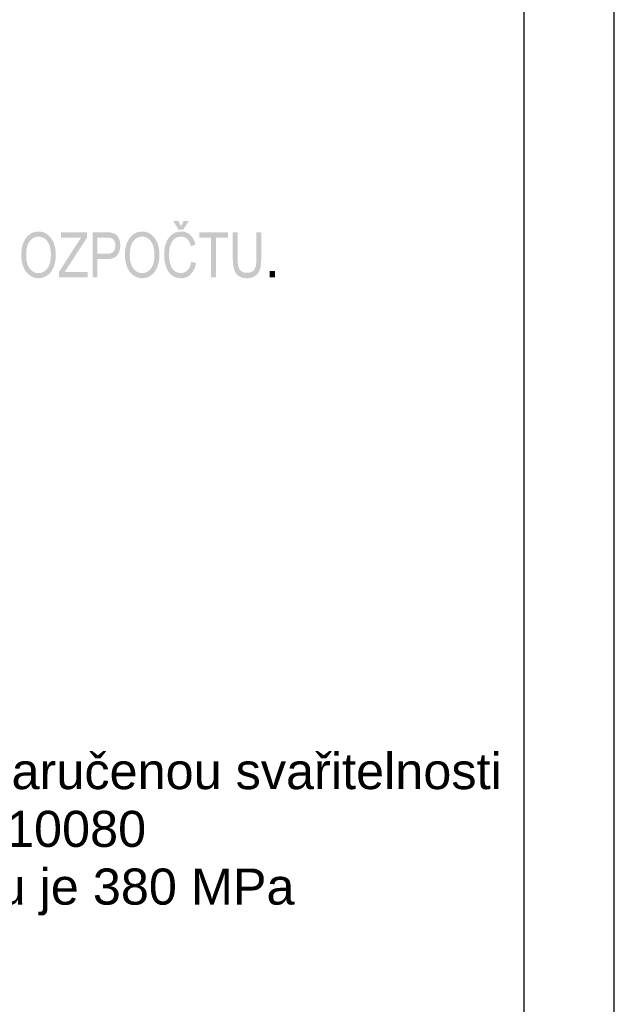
# Model space of a CAD drawing. Header units: millimetres. Extents: x 0 to 78750, y 0 to 63000.
# Tile 54 of 69: x 76278 to 78750, y 8497 to 12591. Entities that reach past the tile are written whole.
import ezdxf
from ezdxf.enums import TextEntityAlignment as Align

# ---------------------------------------------------------------- set-up
doc = ezdxf.new("R2010")
doc.units = ezdxf.units.MM
doc.header["$LTSCALE"] = 1000
doc.layers.add('AM_Testi', color=2, linetype='Continuous', lineweight=35)
doc.layers.add('Stěna', color=7, linetype='Continuous', lineweight=35)
doc.layers.add('Text obecně', color=7, linetype='Continuous')
doc.styles.add('ARIAL', font='arial.ttf')

msp = doc.modelspace()

# ---------------------------------------------------------------- hatches: boundary and pattern name
at = {"layer": 'Text obecně', "linetype": 'Continuous', "lineweight": -3, "transparency": 33554687}
h = msp.add_hatch(color=7, dxfattribs=at)
h.paths.add_polyline_path([(76991.1, 11584.9), (77011, 11578.6), (77010.2, 11574.8), (77009.3, 11571.2), (77008.3, 11567.6), (77007.2, 11564.2), (77006.1, 11560.9), (77004.9, 11557.7), (77003.6, 11554.6), (77002.2, 11551.7), (77000.8, 11548.8), (76999.3, 11546.1), (76997.7, 11543.4), (76996, 11540.9), (76994.3, 11538.5), (76992.4, 11536.2), (76990.5, 11534), (76988.5, 11532), (76986.5, 11530), (76984.4, 11528.2), (76982.2, 11526.5), (76980, 11524.9), (76977.7, 11523.4), (76975.3, 11522.2), (76973, 11520.9), (76970.5, 11519.9), (76968, 11518.9), (76965.4, 11518.2), (76962.8, 11517.4), (76960.1, 11516.9), (76957.4, 11516.4), (76954.6, 11516.2), (76951.8, 11515.9), (76948.9, 11515.9), (76945.8, 11515.9), (76942.9, 11516.1), (76940.1, 11516.3), (76937.3, 11516.7), (76934.6, 11517.1), (76931.9, 11517.7), (76929.3, 11518.2), (76926.9, 11519), (76924.4, 11519.8), (76922.1, 11520.7), (76919.8, 11521.7), (76917.6, 11522.9), (76915.4, 11524), (76913.4, 11525.4), (76911.3, 11526.7), (76909.4, 11528.3), (76907.5, 11529.8), (76905.7, 11531.5), (76903.9, 11533.2), (76902.3, 11535.1), (76900.6, 11537), (76899, 11539.1), (76897.5, 11541.1), (76896, 11543.4), (76894.6, 11545.6), (76893.3, 11548), (76891.9, 11550.4), (76890.7, 11553), (76889.5, 11555.6), (76888.4, 11558.3), (76887.3, 11561.1), (76886.3, 11564), (76885.3, 11566.9), (76884.4, 11569.9), (76883.6, 11572.9), (76882.8, 11575.9), (76882.1, 11579), (76881.5, 11582.1), (76880.8, 11585.1), (76880.3, 11588.3), (76879.8, 11591.4), (76879.5, 11594.6), (76879.1, 11597.8), (76878.8, 11601.1), (76878.6, 11604.3), (76878.5, 11607.6), (76878.4, 11610.9), (76878.4, 11614.3), (76878.4, 11617.9), (76878.5, 11621.5), (76878.6, 11625), (76878.9, 11628.5), (76879.2, 11631.9), (76879.6, 11635.2), (76880, 11638.5), (76880.6, 11641.7), (76881.2, 11644.9), (76881.9, 11648), (76882.6, 11651.1), (76883.4, 11654), (76884.2, 11657), (76885.2, 11659.8), (76886.2, 11662.7), (76887.3, 11665.4), (76888.4, 11668.1), (76889.7, 11670.7), (76890.9, 11673.2), (76892.3, 11675.6), (76893.6, 11678), (76895.1, 11680.3), (76896.6, 11682.5), (76898.2, 11684.6), (76899.8, 11686.7), (76901.5, 11688.6), (76903.2, 11690.5), (76905, 11692.2), (76906.8, 11694), (76908.8, 11695.5), (76910.7, 11697.1), (76912.8, 11698.5), (76914.9, 11699.9), (76917, 11701.2), (76919.1, 11702.4), (76921.3, 11703.5), (76923.4, 11704.5), (76925.7, 11705.4), (76927.9, 11706.3), (76930.2, 11707), (76932.4, 11707.7), (76934.8, 11708.3), (76937.1, 11708.8), (76939.5, 11709.1), (76941.9, 11709.5), (76944.3, 11709.7), (76946.7, 11709.8), (76949.2, 11709.8), (76952, 11709.8), (76954.7, 11709.6), (76957.4, 11709.4), (76960, 11708.9), (76962.6, 11708.5), (76965.1, 11707.8), (76967.6, 11707.2), (76969.9, 11706.3), (76972.3, 11705.4), (76974.5, 11704.2), (76976.8, 11703.1), (76978.9, 11701.8), (76981.1, 11700.4), (76983.1, 11698.9), (76985.2, 11697.3), (76987.1, 11695.5), (76989, 11693.7), (76990.8, 11691.7), (76992.5, 11689.8), (76994.2, 11687.6), (76995.8, 11685.5), (76997.3, 11683.1), (76998.8, 11680.8), (77000.1, 11678.3), (77001.4, 11675.7), (77002.6, 11673), (77003.8, 11670.3), (77004.9, 11667.5), (77005.9, 11664.6), (77006.8, 11661.5), (77007.7, 11658.4), (77008.5, 11655.2), (76988.9, 11649.4), (76988.3, 11652), (76987.5, 11654.4), (76986.8, 11656.8), (76986, 11659), (76985.2, 11661.2), (76984.3, 11663.2), (76983.5, 11665.2), (76982.5, 11667.1), (76981.6, 11669), (76980.5, 11670.7), (76979.5, 11672.4), (76978.4, 11673.9), (76977.3, 11675.4), (76976.2, 11676.7), (76975, 11678.1), (76973.8, 11679.2), (76972.5, 11680.4), (76971.2, 11681.4), (76969.9, 11682.4), (76968.5, 11683.3), (76967.1, 11684.2), (76965.6, 11684.9), (76964.1, 11685.6), (76962.6, 11686.2), (76961, 11686.8), (76959.3, 11687.2), (76957.7, 11687.7), (76956, 11688), (76954.3, 11688.3), (76952.5, 11688.4), (76950.7, 11688.6), (76948.8, 11688.6), (76946.6, 11688.6), (76944.5, 11688.4), (76942.5, 11688.2), (76940.5, 11687.9), (76938.5, 11687.6), (76936.6, 11687.1), (76934.7, 11686.6), (76932.9, 11686), (76931.1, 11685.3), (76929.4, 11684.5), (76927.7, 11683.7), (76926, 11682.7), (76924.4, 11681.8), (76922.9, 11680.6), (76921.3, 11679.5), (76919.9, 11678.2), (76918.4, 11676.9), (76917.1, 11675.5), (76915.7, 11674.1), (76914.5, 11672.6), (76913.2, 11671.1), (76912.1, 11669.4), (76911, 11667.8), (76910, 11666.1), (76908.9, 11664.3), (76908, 11662.5), (76907.1, 11660.6), (76906.3, 11658.7), (76905.5, 11656.7), (76904.8, 11654.6), (76904.1, 11652.6), (76903.5, 11650.4), (76902.4, 11646), (76901.5, 11641.6), (76900.6, 11637.2), (76900, 11632.7), (76899.4, 11628.2), (76899.1, 11623.6), (76898.8, 11619), (76898.8, 11614.4), (76898.8, 11611.4), (76898.9, 11608.5), (76899, 11605.6), (76899.2, 11602.8), (76899.3, 11600), (76899.6, 11597.3), (76899.9, 11594.6), (76900.2, 11592), (76900.6, 11589.4), (76901, 11586.9), (76901.4, 11584.4), (76902, 11582), (76902.5, 11579.6), (76903.1, 11577.2), (76903.7, 11574.9), (76904.4, 11572.7), (76905.1, 11570.5), (76905.9, 11568.4), (76906.7, 11566.3), (76907.6, 11564.3), (76908.5, 11562.4), (76909.4, 11560.6), (76910.4, 11558.8), (76911.5, 11557.1), (76912.6, 11555.4), (76913.8, 11553.9), (76915, 11552.4), (76916.2, 11551), (76917.5, 11549.6), (76918.9, 11548.4), (76920.3, 11547.1), (76921.7, 11546), (76923.2, 11544.9), (76924.7, 11544), (76926.2, 11543), (76927.7, 11542.2), (76929.3, 11541.3), (76930.8, 11540.7), (76932.4, 11540), (76934, 11539.4), (76935.6, 11538.9), (76937.2, 11538.5), (76938.8, 11538), (76940.5, 11537.8), (76942.1, 11537.5), (76943.8, 11537.3), (76945.5, 11537.2), (76947.2, 11537.2), (76949.3, 11537.2), (76951.3, 11537.4), (76953.3, 11537.6), (76955.2, 11538), (76957.1, 11538.3), (76959, 11538.9), (76960.8, 11539.5), (76962.6, 11540.2), (76964.4, 11541), (76966, 11541.9), (76967.7, 11542.8), (76969.3, 11544), (76970.9, 11545.1), (76972.5, 11546.4), (76974, 11547.7), (76975.4, 11549.2), (76976.9, 11550.7), (76978.2, 11552.4), (76979.5, 11554.1), (76980.7, 11556), (76982, 11557.8), (76983.1, 11559.9), (76984.2, 11561.9), (76985.1, 11564.1), (76986.1, 11566.4), (76987, 11568.8), (76987.8, 11571.2), (76988.6, 11573.8), (76989.3, 11576.4), (76989.9, 11579.2), (76990.6, 11581.9)], flags=16)
h.paths.add_polyline_path([(76948.6, 11732.1), (76959.8, 11754), (76980.7, 11754), (76957.7, 11718.1), (76938, 11718.1), (76916.1, 11754), (76937.1, 11754)], flags=16)
h = msp.add_hatch(color=7, dxfattribs=at)
h.paths.add_polyline_path([(76284.2, 11610.4), (76284.2, 11616.2), (76284.5, 11621.7), (76284.8, 11627.3), (76285.4, 11632.5), (76286.1, 11637.7), (76287, 11642.5), (76288, 11647.4), (76289.2, 11652), (76290.5, 11656.5), (76292, 11660.8), (76293.6, 11665), (76295.5, 11669), (76297.3, 11672.9), (76299.5, 11676.5), (76301.7, 11680.2), (76304.3, 11683.4), (76306.8, 11686.7), (76309.4, 11689.6), (76312.1, 11692.5), (76315, 11695), (76317.9, 11697.5), (76320.9, 11699.5), (76324, 11701.6), (76327.2, 11703.2), (76330.5, 11704.9), (76333.9, 11706.1), (76337.3, 11707.4), (76340.9, 11708.2), (76344.5, 11709), (76348.3, 11709.4), (76352.1, 11709.8), (76356, 11709.8), (76358.6, 11709.8), (76361.2, 11709.7), (76363.7, 11709.5), (76366.2, 11709.1), (76368.6, 11708.7), (76371, 11708.1), (76373.4, 11707.5), (76375.8, 11706.7), (76378.1, 11706), (76380.4, 11705), (76382.7, 11704), (76384.9, 11702.9), (76387.1, 11701.7), (76389.3, 11700.4), (76391.4, 11699), (76393.5, 11697.4), (76395.6, 11695.9), (76397.5, 11694.2), (76399.5, 11692.5), (76401.3, 11690.6), (76403.2, 11688.8), (76404.9, 11686.8), (76406.6, 11684.8), (76408.2, 11682.6), (76409.8, 11680.4), (76411.2, 11678.1), (76412.7, 11675.8), (76414.1, 11673.3), (76415.4, 11670.9), (76416.6, 11668.3), (76417.8, 11665.6), (76418.9, 11662.9), (76420, 11660.1), (76421, 11657.2), (76421.9, 11654.4), (76422.7, 11651.4), (76423.6, 11648.4), (76424.3, 11645.4), (76424.9, 11642.3), (76425.5, 11639.2), (76426, 11636.1), (76426.4, 11632.8), (76426.8, 11629.6), (76427.1, 11626.3), (76427.4, 11622.9), (76427.5, 11619.5), (76427.7, 11616.1), (76427.7, 11612.6), (76427.7, 11609), (76427.5, 11605.5), (76427.4, 11602.1), (76427.1, 11598.7), (76426.8, 11595.3), (76426.4, 11592), (76425.9, 11588.7), (76425.4, 11585.6), (76424.8, 11582.4), (76424.1, 11579.3), (76423.4, 11576.2), (76422.5, 11573.2), (76421.6, 11570.2), (76420.6, 11567.3), (76419.6, 11564.4), (76418.5, 11561.6), (76417.3, 11558.7), (76416, 11556.1), (76414.8, 11553.5), (76413.4, 11551), (76412, 11548.5), (76410.5, 11546.2), (76409, 11543.9), (76407.3, 11541.8), (76405.7, 11539.7), (76404, 11537.7), (76402.2, 11535.7), (76400.3, 11534), (76398.5, 11532.2), (76396.5, 11530.5), (76394.5, 11528.9), (76392.4, 11527.5), (76390.3, 11526), (76388.1, 11524.8), (76385.9, 11523.5), (76383.8, 11522.4), (76381.6, 11521.3), (76379.3, 11520.4), (76377.1, 11519.5), (76374.8, 11518.8), (76372.5, 11518.1), (76370.2, 11517.5), (76367.9, 11517), (76365.5, 11516.6), (76363.2, 11516.3), (76360.8, 11516.1), (76358.4, 11515.9), (76355.9, 11515.9), (76353.3, 11515.9), (76350.7, 11516.1), (76348.1, 11516.3), (76345.6, 11516.7), (76343.1, 11517.1), (76340.7, 11517.7), (76338.2, 11518.3), (76335.9, 11519.1), (76333.5, 11519.9), (76331.2, 11520.9), (76328.9, 11521.9), (76326.7, 11523.1), (76324.5, 11524.3), (76322.3, 11525.7), (76320.1, 11527.1), (76318.1, 11528.7), (76316, 11530.3), (76314, 11532), (76312.1, 11533.8), (76310.2, 11535.7), (76308.4, 11537.6), (76306.7, 11539.6), (76305, 11541.6), (76303.4, 11543.8), (76301.8, 11546), (76300.4, 11548.3), (76298.9, 11550.6), (76297.6, 11553.1), (76296.3, 11555.6), (76295.1, 11558.2), (76293.9, 11560.8), (76292.8, 11563.6), (76291.7, 11566.4), (76290.8, 11569.2), (76289.8, 11572), (76289, 11574.8), (76288.2, 11577.7), (76287.5, 11580.5), (76286.9, 11583.4), (76286.3, 11586.4), (76285.8, 11589.3), (76285.4, 11592.2), (76285, 11595.2), (76284.7, 11598.2), (76284.5, 11601.2), (76284.3, 11604.3), (76284.2, 11607.3)], flags=16)
h.paths.add_polyline_path([(76304.7, 11610.1), (76304.7, 11605.8), (76304.9, 11601.8), (76305.1, 11597.8), (76305.6, 11594), (76306, 11590.2), (76306.7, 11586.7), (76307.4, 11583.1), (76308.3, 11579.8), (76309.2, 11576.5), (76310.4, 11573.3), (76311.5, 11570.2), (76312.9, 11567.3), (76314.2, 11564.5), (76315.8, 11561.8), (76317.4, 11559.1), (76319.2, 11556.7), (76321.1, 11554.3), (76323, 11552.1), (76324.9, 11550), (76327, 11548.2), (76329, 11546.3), (76331.2, 11544.8), (76333.4, 11543.3), (76335.7, 11542.1), (76338, 11540.9), (76340.4, 11539.9), (76342.8, 11539), (76345.3, 11538.4), (76347.8, 11537.8), (76350.4, 11537.5), (76353.1, 11537.2), (76355.8, 11537.2), (76358.6, 11537.2), (76361.3, 11537.5), (76364, 11537.8), (76366.5, 11538.4), (76369.1, 11539.1), (76371.5, 11540), (76374, 11540.9), (76376.3, 11542.1), (76378.6, 11543.4), (76380.7, 11544.9), (76382.9, 11546.4), (76385, 11548.3), (76387, 11550.1), (76389, 11552.3), (76390.9, 11554.4), (76392.7, 11556.9), (76394.5, 11559.4), (76396.1, 11562.1), (76397.7, 11564.8), (76399.1, 11567.8), (76400.4, 11570.7), (76401.6, 11574), (76402.7, 11577.2), (76403.6, 11580.7), (76404.5, 11584.2), (76405.2, 11587.9), (76405.8, 11591.7), (76406.3, 11595.7), (76406.8, 11599.7), (76407, 11604), (76407.2, 11608.2), (76407.2, 11612.8), (76407.2, 11615.6), (76407.1, 11618.4), (76407, 11621.2), (76406.8, 11623.8), (76406.6, 11626.5), (76406.3, 11629.1), (76406, 11631.7), (76405.7, 11634.2), (76405.3, 11636.7), (76404.8, 11639.1), (76404.3, 11641.5), (76403.7, 11643.8), (76403.1, 11646.1), (76402.5, 11648.3), (76401.8, 11650.6), (76401, 11652.7), (76400.2, 11654.8), (76399.4, 11656.8), (76398.5, 11658.9), (76397.6, 11660.8), (76396.6, 11662.6), (76395.6, 11664.4), (76394.5, 11666.2), (76393.4, 11667.8), (76392.3, 11669.5), (76391, 11671), (76389.8, 11672.6), (76388.5, 11674), (76387.2, 11675.4), (76385.8, 11676.7), (76384.4, 11678), (76382.9, 11679.2), (76381.4, 11680.3), (76379.9, 11681.4), (76378.3, 11682.4), (76376.8, 11683.3), (76375.2, 11684.1), (76373.5, 11684.9), (76371.9, 11685.6), (76370.2, 11686.2), (76368.6, 11686.8), (76366.9, 11687.2), (76365.1, 11687.7), (76363.4, 11688), (76361.6, 11688.3), (76359.8, 11688.4), (76358, 11688.6), (76356.1, 11688.6), (76353.5, 11688.6), (76351, 11688.3), (76348.4, 11688), (76346, 11687.4), (76343.5, 11686.9), (76341.1, 11686), (76338.8, 11685.2), (76336.5, 11684), (76334.3, 11682.9), (76332.1, 11681.5), (76329.9, 11680.1), (76327.8, 11678.4), (76325.7, 11676.7), (76323.7, 11674.7), (76321.7, 11672.7), (76319.9, 11670.5), (76318, 11668.2), (76316.3, 11665.6), (76314.6, 11662.9), (76313.2, 11659.9), (76311.8, 11656.9), (76310.6, 11653.5), (76309.4, 11650.1), (76308.5, 11646.3), (76307.5, 11642.5), (76306.8, 11638.4), (76306.1, 11634.2), (76305.6, 11629.7), (76305.1, 11625.2), (76304.9, 11620.3), (76304.7, 11615.4)])
h = msp.add_hatch(color=7, dxfattribs=at)
h.paths.add_polyline_path([(76715.1, 11610.4), (76715.1, 11616.2), (76715.4, 11621.7), (76715.7, 11627.3), (76716.3, 11632.5), (76717, 11637.7), (76717.9, 11642.5), (76718.9, 11647.4), (76720.1, 11652), (76721.4, 11656.5), (76722.9, 11660.8), (76724.5, 11665), (76726.4, 11669), (76728.3, 11672.9), (76730.5, 11676.5), (76732.6, 11680.2), (76735.2, 11683.4), (76737.7, 11686.7), (76740.4, 11689.6), (76743, 11692.5), (76745.9, 11695), (76748.8, 11697.5), (76751.8, 11699.5), (76754.9, 11701.6), (76758.1, 11703.2), (76761.4, 11704.9), (76764.8, 11706.1), (76768.2, 11707.4), (76771.8, 11708.2), (76775.4, 11709), (76779.2, 11709.4), (76783, 11709.8), (76786.9, 11709.8), (76789.5, 11709.8), (76792.1, 11709.7), (76794.6, 11709.5), (76797.1, 11709.1), (76799.5, 11708.7), (76801.9, 11708.1), (76804.3, 11707.5), (76806.7, 11706.7), (76809, 11706), (76811.3, 11705), (76813.6, 11704), (76815.8, 11702.9), (76818, 11701.7), (76820.2, 11700.4), (76822.3, 11699), (76824.4, 11697.4), (76826.5, 11695.9), (76828.4, 11694.2), (76830.4, 11692.5), (76832.2, 11690.6), (76834.1, 11688.8), (76835.8, 11686.8), (76837.5, 11684.8), (76839.1, 11682.6), (76840.7, 11680.4), (76842.1, 11678.1), (76843.6, 11675.8), (76845, 11673.3), (76846.3, 11670.9), (76847.5, 11668.3), (76848.7, 11665.6), (76849.8, 11662.9), (76850.9, 11660.1), (76851.9, 11657.2), (76852.8, 11654.4), (76853.7, 11651.4), (76854.5, 11648.4), (76855.2, 11645.4), (76855.8, 11642.3), (76856.4, 11639.2), (76856.9, 11636.1), (76857.3, 11632.8), (76857.8, 11629.6), (76858, 11626.3), (76858.3, 11622.9), (76858.4, 11619.5), (76858.6, 11616.1), (76858.6, 11612.6), (76858.6, 11609), (76858.4, 11605.5), (76858.3, 11602.1), (76858, 11598.7), (76857.7, 11595.3), (76857.3, 11592), (76856.9, 11588.7), (76856.3, 11585.6), (76855.7, 11582.4), (76855, 11579.3), (76854.3, 11576.2), (76853.4, 11573.2), (76852.5, 11570.2), (76851.5, 11567.3), (76850.5, 11564.4), (76849.4, 11561.6), (76848.2, 11558.7), (76846.9, 11556.1), (76845.7, 11553.5), (76844.3, 11551), (76842.9, 11548.5), (76841.4, 11546.2), (76839.9, 11543.9), (76838.2, 11541.8), (76836.6, 11539.7), (76834.9, 11537.7), (76833.1, 11535.7), (76831.2, 11534), (76829.4, 11532.2), (76827.4, 11530.5), (76825.4, 11528.9), (76823.3, 11527.5), (76821.2, 11526), (76819, 11524.8), (76816.9, 11523.5), (76814.7, 11522.4), (76812.5, 11521.3), (76810.2, 11520.4), (76808, 11519.5), (76805.7, 11518.8), (76803.4, 11518.1), (76801.1, 11517.5), (76798.8, 11517), (76796.4, 11516.6), (76794.1, 11516.3), (76791.7, 11516.1), (76789.3, 11515.9), (76786.8, 11515.9), (76784.2, 11515.9), (76781.6, 11516.1), (76779, 11516.3), (76776.5, 11516.7), (76774, 11517.1), (76771.6, 11517.7), (76769.1, 11518.3), (76766.8, 11519.1), (76764.4, 11519.9), (76762.1, 11520.9), (76759.8, 11521.9), (76757.6, 11523.1), (76755.4, 11524.3), (76753.2, 11525.7), (76751.1, 11527.1), (76749, 11528.7), (76746.9, 11530.3), (76744.9, 11532), (76743, 11533.8), (76741.1, 11535.7), (76739.3, 11537.6), (76737.6, 11539.6), (76735.9, 11541.6), (76734.3, 11543.8), (76732.7, 11546), (76731.3, 11548.3), (76729.8, 11550.6), (76728.5, 11553.1), (76727.2, 11555.6), (76726, 11558.2), (76724.8, 11560.8), (76723.7, 11563.6), (76722.6, 11566.4), (76721.7, 11569.2), (76720.7, 11572), (76719.9, 11574.8), (76719.1, 11577.7), (76718.4, 11580.5), (76717.8, 11583.4), (76717.2, 11586.4), (76716.7, 11589.3), (76716.3, 11592.2), (76715.9, 11595.2), (76715.6, 11598.2), (76715.4, 11601.2), (76715.2, 11604.3), (76715.1, 11607.3)], flags=16)
h.paths.add_polyline_path([(76735.6, 11610.1), (76735.6, 11605.8), (76735.8, 11601.8), (76736, 11597.8), (76736.5, 11594), (76736.9, 11590.2), (76737.6, 11586.7), (76738.3, 11583.1), (76739.2, 11579.8), (76740.1, 11576.5), (76741.3, 11573.3), (76742.4, 11570.2), (76743.8, 11567.3), (76745.1, 11564.5), (76746.7, 11561.8), (76748.3, 11559.1), (76750.1, 11556.7), (76752, 11554.3), (76753.9, 11552.1), (76755.8, 11550), (76757.9, 11548.2), (76760, 11546.3), (76762.1, 11544.8), (76764.3, 11543.3), (76766.6, 11542.1), (76768.9, 11540.9), (76771.3, 11539.9), (76773.7, 11539), (76776.2, 11538.4), (76778.7, 11537.8), (76781.3, 11537.5), (76784, 11537.2), (76786.7, 11537.2), (76789.5, 11537.2), (76792.2, 11537.5), (76794.9, 11537.8), (76797.5, 11538.4), (76800, 11539.1), (76802.4, 11540), (76804.9, 11540.9), (76807.2, 11542.1), (76809.5, 11543.4), (76811.7, 11544.9), (76813.8, 11546.4), (76815.9, 11548.3), (76818, 11550.1), (76819.9, 11552.3), (76821.8, 11554.4), (76823.6, 11556.9), (76825.4, 11559.4), (76827, 11562.1), (76828.6, 11564.8), (76830, 11567.8), (76831.3, 11570.7), (76832.5, 11574), (76833.6, 11577.2), (76834.5, 11580.7), (76835.4, 11584.2), (76836.1, 11587.9), (76836.8, 11591.7), (76837.2, 11595.7), (76837.7, 11599.7), (76837.9, 11604), (76838.1, 11608.2), (76838.1, 11612.8), (76838.1, 11615.6), (76838, 11618.4), (76837.9, 11621.2), (76837.7, 11623.8), (76837.5, 11626.5), (76837.2, 11629.1), (76837, 11631.7), (76836.6, 11634.2), (76836.2, 11636.7), (76835.7, 11639.1), (76835.2, 11641.5), (76834.6, 11643.8), (76834.1, 11646.1), (76833.4, 11648.3), (76832.7, 11650.6), (76831.9, 11652.7), (76831.1, 11654.8), (76830.3, 11656.8), (76829.4, 11658.9), (76828.5, 11660.8), (76827.5, 11662.6), (76826.5, 11664.4), (76825.4, 11666.2), (76824.3, 11667.8), (76823.2, 11669.5), (76821.9, 11671), (76820.7, 11672.6), (76819.4, 11674), (76818.1, 11675.4), (76816.7, 11676.7), (76815.3, 11678), (76813.8, 11679.2), (76812.3, 11680.3), (76810.8, 11681.4), (76809.2, 11682.4), (76807.7, 11683.3), (76806.1, 11684.1), (76804.4, 11684.9), (76802.8, 11685.6), (76801.2, 11686.2), (76799.5, 11686.8), (76797.8, 11687.2), (76796, 11687.7), (76794.3, 11688), (76792.5, 11688.3), (76790.7, 11688.4), (76788.9, 11688.6), (76787, 11688.6), (76784.4, 11688.6), (76781.9, 11688.3), (76779.3, 11688), (76776.9, 11687.4), (76774.4, 11686.9), (76772.1, 11686), (76769.7, 11685.2), (76767.4, 11684), (76765.2, 11682.9), (76763, 11681.5), (76760.8, 11680.1), (76758.7, 11678.4), (76756.6, 11676.7), (76754.6, 11674.7), (76752.7, 11672.7), (76750.8, 11670.5), (76748.9, 11668.2), (76747.2, 11665.6), (76745.5, 11662.9), (76744.1, 11659.9), (76742.7, 11656.9), (76741.5, 11653.5), (76740.3, 11650.1), (76739.4, 11646.3), (76738.4, 11642.5), (76737.7, 11638.4), (76737, 11634.2), (76736.5, 11629.7), (76736, 11625.2), (76735.8, 11620.3), (76735.6, 11615.4)])
for points in [[(76441.2, 11519.1), (76441.2, 11542.1), (76518.1, 11662.2), (76520.2, 11665.4), (76522.2, 11668.3), (76524.2, 11671.3), (76526.1, 11674.1), (76528.1, 11676.9), (76530, 11679.4), (76531.9, 11682), (76533.7, 11684.4), (76449.9, 11684.4), (76449.9, 11706.6), (76557.4, 11706.6), (76557.4, 11684.4), (76473.1, 11554.5), (76464, 11541.2), (76559.8, 11541.2), (76559.8, 11519.1)], [(77073.6, 11519.1), (77073.6, 11684.4), (77024.2, 11684.4), (77024.2, 11706.6), (77143.1, 11706.6), (77143.1, 11684.4), (77093.5, 11684.4), (77093.5, 11519.1)], [(77261.9, 11706.6), (77281.8, 11706.6), (77281.8, 11598.3), (77281.8, 11594.7), (77281.7, 11591.4), (77281.7, 11588), (77281.5, 11584.9), (77281.3, 11581.7), (77281.1, 11578.7), (77280.9, 11575.7), (77280.5, 11572.9), (77280.2, 11570.1), (77279.8, 11567.5), (77279.4, 11564.9), (77278.9, 11562.4), (77278.5, 11560), (77277.9, 11557.7), (77277.4, 11555.5), (77276.7, 11553.4), (77276.1, 11551.3), (77275.3, 11549.3), (77274.5, 11547.3), (77273.6, 11545.5), (77272.7, 11543.6), (77271.7, 11541.8), (77270.7, 11540), (77269.5, 11538.3), (77268.4, 11536.6), (77267.1, 11535), (77265.8, 11533.4), (77264.4, 11531.9), (77263, 11530.4), (77261.4, 11529), (77259.9, 11527.6), (77258.2, 11526.3), (77256.6, 11525), (77254.8, 11523.9), (77253, 11522.8), (77251, 11521.8), (77249.1, 11520.8), (77247, 11520), (77245, 11519.2), (77242.8, 11518.5), (77240.6, 11517.9), (77238.3, 11517.4), (77236, 11516.9), (77233.5, 11516.6), (77231.1, 11516.2), (77228.5, 11516.1), (77225.9, 11515.9), (77223.2, 11515.9), (77220.6, 11515.9), (77218, 11516.1), (77215.5, 11516.2), (77213.1, 11516.5), (77210.7, 11516.8), (77208.5, 11517.2), (77206.2, 11517.6), (77204, 11518.2), (77201.9, 11518.8), (77199.8, 11519.5), (77197.8, 11520.2), (77195.9, 11521), (77194, 11521.9), (77192.2, 11522.9), (77190.4, 11523.9), (77188.7, 11525), (77187, 11526.1), (77185.5, 11527.4), (77183.9, 11528.6), (77182.5, 11530), (77181, 11531.4), (77179.7, 11532.9), (77178.4, 11534.5), (77177.2, 11536.1), (77176, 11537.7), (77174.9, 11539.5), (77173.9, 11541.3), (77172.9, 11543.2), (77172, 11545.1), (77171.1, 11547.1), (77170.3, 11549.1), (77169.6, 11551.3), (77168.9, 11553.4), (77168.2, 11555.8), (77167.6, 11558.1), (77167.1, 11560.7), (77166.5, 11563.2), (77166.1, 11565.9), (77165.6, 11568.7), (77165.3, 11571.6), (77164.9, 11574.5), (77164.6, 11577.7), (77164.4, 11580.8), (77164.2, 11584.1), (77164, 11587.5), (77163.9, 11591), (77163.8, 11594.5), (77163.8, 11598.3), (77163.8, 11706.6), (77183.7, 11706.6), (77183.7, 11598.4), (77183.7, 11595.4), (77183.8, 11592.5), (77183.8, 11589.7), (77184, 11587), (77184.1, 11584.4), (77184.2, 11581.9), (77184.4, 11579.5), (77184.6, 11577.2), (77184.9, 11575), (77185.1, 11572.9), (77185.4, 11570.9), (77185.8, 11569), (77186.1, 11567.2), (77186.5, 11565.5), (77186.9, 11563.9), (77187.4, 11562.4), (77188.3, 11559.6), (77189.5, 11557), (77190.7, 11554.4), (77192.3, 11552.2), (77193.9, 11550), (77195.7, 11548.1), (77197.6, 11546.2), (77199.8, 11544.6), (77202, 11543), (77204.5, 11541.9), (77207, 11540.7), (77209.7, 11539.9), (77212.4, 11539.1), (77215.3, 11538.7), (77218.3, 11538.3), (77221.4, 11538.3), (77224.2, 11538.3), (77226.7, 11538.5), (77229.3, 11538.7), (77231.6, 11539.1), (77233.9, 11539.5), (77236.1, 11540.1), (77238.2, 11540.7), (77240.2, 11541.4), (77242.1, 11542.2), (77243.9, 11543.2), (77245.6, 11544.2), (77247.2, 11545.3), (77248.7, 11546.5), (77250.1, 11547.8), (77251.5, 11549.2), (77252.6, 11550.7), (77253.8, 11552.3), (77254.8, 11554.2), (77255.8, 11556.1), (77256.7, 11558.4), (77257.6, 11560.6), (77258.3, 11563.3), (77259, 11565.9), (77259.6, 11568.9), (77260.2, 11571.8), (77260.6, 11575.2), (77261.1, 11578.5), (77261.4, 11582.2), (77261.6, 11585.9), (77261.8, 11590), (77261.9, 11594), (77261.9, 11598.4)], [(77317.7, 11519.1), (77317.7, 11545.2), (77338.7, 11545.2), (77338.7, 11519.1)]]:
    msp.add_hatch(color=7, dxfattribs=at).paths.add_polyline_path(points, flags=16)
h = msp.add_hatch(color=7, dxfattribs=at)
h.paths.add_polyline_path([(76581.2, 11519.1), (76581.2, 11706.6), (76637.8, 11706.6), (76641.6, 11706.6), (76644.9, 11706.4), (76648.2, 11706.3), (76651, 11706.1), (76653.9, 11705.9), (76656.3, 11705.5), (76658.7, 11705.2), (76660.7, 11704.8), (76663.4, 11704.2), (76666, 11703.4), (76668.5, 11702.5), (76670.8, 11701.4), (76673.1, 11700.3), (76675.2, 11699), (76677.3, 11697.6), (76679.2, 11696), (76681.1, 11694.4), (76682.7, 11692.4), (76684.4, 11690.5), (76685.9, 11688.2), (76687.4, 11686), (76688.8, 11683.4), (76690.1, 11680.8), (76691.2, 11677.9), (76692.4, 11675), (76693.2, 11671.9), (76694.1, 11668.9), (76694.6, 11665.7), (76695.2, 11662.5), (76695.5, 11659.1), (76695.8, 11655.8), (76695.8, 11652.3), (76695.8, 11649.3), (76695.6, 11646.4), (76695.4, 11643.6), (76695, 11640.8), (76694.6, 11638), (76694.1, 11635.4), (76693.5, 11632.7), (76692.7, 11630.2), (76692, 11627.7), (76691, 11625.3), (76690.1, 11622.8), (76688.9, 11620.5), (76687.8, 11618.2), (76686.5, 11616.1), (76685.1, 11613.9), (76683.6, 11611.8), (76682.1, 11609.7), (76680.2, 11607.9), (76678.4, 11606.1), (76676.3, 11604.6), (76674.1, 11603), (76671.7, 11601.7), (76669.2, 11600.4), (76666.5, 11599.4), (76663.8, 11598.3), (76660.7, 11597.6), (76657.6, 11596.8), (76654.3, 11596.3), (76650.9, 11595.7), (76647.2, 11595.5), (76643.6, 11595.2), (76639.6, 11595.2), (76601.1, 11595.2), (76601.1, 11519.1)], flags=16)
h.paths.add_polyline_path([(76601.1, 11617.4), (76639.9, 11617.4), (76642.3, 11617.4), (76644.5, 11617.5), (76646.8, 11617.7), (76648.8, 11617.9), (76650.9, 11618.2), (76652.8, 11618.6), (76654.6, 11619.1), (76656.3, 11619.6), (76658.1, 11620.2), (76659.6, 11620.9), (76661.1, 11621.6), (76662.5, 11622.4), (76663.8, 11623.3), (76665, 11624.2), (76666.2, 11625.2), (76667.2, 11626.3), (76668.2, 11627.5), (76669.1, 11628.7), (76670, 11629.9), (76670.8, 11631.3), (76671.5, 11632.6), (76672.1, 11634.1), (76672.8, 11635.5), (76673.3, 11637.1), (76673.8, 11638.7), (76674.2, 11640.4), (76674.6, 11642.1), (76674.8, 11643.9), (76675.1, 11645.7), (76675.2, 11647.6), (76675.3, 11649.5), (76675.3, 11651.5), (76675.3, 11654.5), (76675, 11657.2), (76674.7, 11659.9), (76674.1, 11662.4), (76673.5, 11665), (76672.6, 11667.3), (76671.7, 11669.6), (76670.5, 11671.7), (76669.4, 11673.8), (76668, 11675.5), (76666.6, 11677.3), (76665, 11678.6), (76663.5, 11680), (76661.7, 11681), (76660, 11682.1), (76658, 11682.7), (76657.4, 11683), (76656.6, 11683.1), (76655.9, 11683.3), (76655, 11683.5), (76654.1, 11683.6), (76653.1, 11683.8), (76652, 11683.9), (76650.9, 11684), (76649.7, 11684.1), (76648.4, 11684.2), (76647.1, 11684.3), (76645.7, 11684.3), (76644.3, 11684.4), (76642.7, 11684.4), (76641.2, 11684.4), (76639.5, 11684.4), (76601.1, 11684.4)])

# ---------------------------------------------------------------- linework, layer by layer
at = {"layer": 'Stěna', "color": 7, "linetype": 'Continuous', "lineweight": -3, "transparency": 33554687}
for points in [[(0, 0), (78750, 0), (78750, 63000), (0, 63000), (0, 0)], [(375, 375), (78375, 375), (78375, 62625), (375, 62625), (375, 375)]]:
    msp.add_lwpolyline(points, close=True, dxfattribs=at)

# ---------------------------------------------------------------- texts
at = {"layer": 'AM_Testi', "color": 7, "linetype": 'Continuous', "lineweight": 5, "transparency": 33554687, "style": 'ARIAL'}
for s, width, p, p2 in [('Svařovaná výztuž musí být z oceli se zaručenou svařitelnosti ', 1.000829, (72645.2, 9391.7), (78340.2, 9391.7)), ('a prováděna dle ČSN EN 17660 a EN 10080', 1.000833, (72645.2, 9151.7), (76803.4, 9151.7)), ('Zaručená požadovaná mez kluzu svaru je 380 MPa ', 1.000826, (72645.2, 8911.7), (77478.6, 8911.7))]:
    msp.add_text(s, height=150, dxfattribs=dict(at, width=width)).set_placement(p, p2, align=Align.FIT)

doc.saveas('drawing.dxf')
